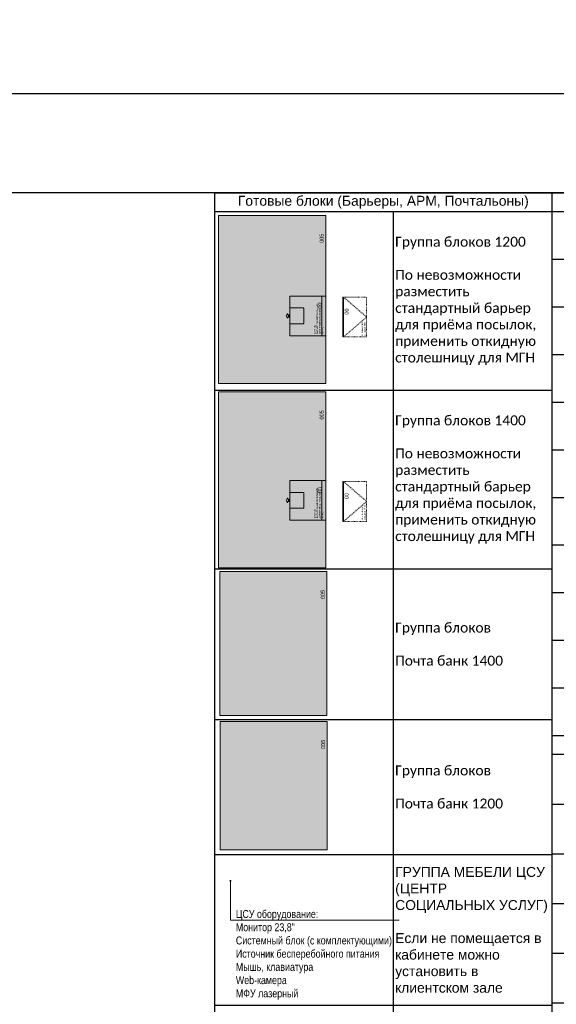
# Model space of a CAD drawing. Header units: millimetres. Extents: x -692150 to 2662533, y -95416 to 65084.
# Tile 36 of 256: x -79415 to -65895, y -47900 to -23089. Entities that reach past the tile are written whole.
import ezdxf
from ezdxf import colors
from ezdxf.entities.mleader import LeaderData, LeaderLine
from ezdxf.math import Vec2, Vec3

# ---------------------------------------------------------------- set-up
doc = ezdxf.new("R2010")
doc.units = ezdxf.units.MM
for name, pattern in [('( Hidden )', [0.375, 0.25, -0.125]), ('ACAD_ISO03W100', [30, 12, -18]), ('HIDDENX2', [19.05, 12.7, -6.35])]:
    doc.linetypes.add(name, pattern=pattern)
doc.layers.get('Defpoints').update_dxf_attribs({"color": 30})
doc.layers.add('00_АР_Номер мебели', color=1, linetype='Continuous', lineweight=13, plot=False)
doc.layers.add('11_АР_Номер мебели', color=1, linetype='Continuous', lineweight=13, plot=False)
for name, color, linetype, lineweight in [('06_АР_Мебель', 4, 'Continuous', 9), ('17_АР_Текст', 250, 'Continuous', 0), ('21_АР_Штриховка', 47, 'Continuous', 5)]:
    doc.layers.add(name, color=color, linetype=linetype, lineweight=lineweight)
doc.layers.add('09_АР_Мебель', color=7, linetype='Continuous', lineweight=9, true_color=0x000000)
doc.layers.add('1. ПОДЛОЖКА', color=7, linetype='Continuous', lineweight=0, true_color=0x9b9292)
doc.styles.add('_ТЕКСТОВЫЙ', font='arial.ttf', dxfattribs={"width": 0.8})
doc.styles.add('HVAC_AEP', font='arial.ttf')
doc.styles.get("Standard").update_dxf_attribs({"font": 'arial.ttf'})

# ---------------------------------------------------------------- blocks, each defined once
blk = doc.blocks.new('*T211')
at = {"color": 0, "linetype": 'ByBlock', "lineweight": -2, "transparency": 16777216}
for p, q in [((0, 0), (8500, 0)), ((0, 0), (0, -27939)), ((8500, 0), (8500, -27939)), ((0, -470), (8500, -470)), ((4500, -470), (4500, -27939)), ((0, -4970), (8500, -4970)), ((0, -9470), (8500, -9470)), ((0, -13270), (8500, -13270)), ((0, -16670), (8500, -16670)), ((0, -20470), (8500, -20470)), ((0, -24270), (8500, -24270)), ((0, -26370), (8500, -26370)), ((0, -27939), (8500, -27939))]:
    blk.add_line(p, q, dxfattribs=at)
at = {"color": 0, "lineweight": 15, "transparency": 16777216, "style": 'HVAC_AEP'}
for s, insert, char_height, width, attachment_point in [('{\\H0.83333x;\\C256;Готовые блоки (Барьеры, АРМ, Почтальоны)}', (4250, -235), 300, 8497, 5), ('{\\fCalibri|b0|i0|c204|p34;\\C256;Группа блоков 1200\\P\\PПо невозможности разместить стандартный барьер для приёма посылок, применить откидную столешницу для МГН}', (4550, -2720), 250, 3900, 4), ('{\\fCalibri|b0|i0|c204|p34;\\C256;Группа блоков 1400\\P\\PПо невозможности разместить стандартный барьер для приёма посылок, применить откидную столешницу для МГН}', (4550, -7220), 250, 3900, 4), ('{\\fCalibri|b0|i0|c204|p34;\\C256;Группа блоков \\P\\PПочта банк 1400}', (4550, -11370), 250, 3900, 4), ('{\\fCalibri|b0|i0|c204|p34;\\C256;Группа блоков \\P\\PПочта банк 1200}', (4550, -14970), 250, 3900, 4), ('{\\C256;ГРУППА МЕБЕЛИ ЦСУ (ЦЕНТР СОЦИАЛЬНЫХ УСЛУГ)\\P\\PЕсли не помещается в кабинете можно установить в клиентском зале }', (4550, -18570), 250, 3900, 4), ('{\\C256;ГРУППА МЕБЕЛИ ЦСУ (ЦЕНТР СОЦИАЛЬНЫХ УСЛУГ)\\P\\P\\fCalibri|b0|i0|c204|p34;Если нет места на стол 1400 ставим выноску на стол МГН 1200}', (4550, -22370), 250, 3900, 4), ('Группа блоков АРМ\\P^JНАЧ.ОПС^JСортировщик', (4550, -25320), 250, 3900, 4), ('{\\fCalibri|b0|i0|c204|p34;\\C256;Группа блоков \\P\\PПочтальоны}', (4550, -27155), 250, 3900, 4)]:
    blk.add_mtext(s, dxfattribs=dict(at, insert=insert, char_height=char_height, width=width, attachment_point=attachment_point))
blk = doc.blocks.new('*U701')
at = {"flags": 1}
for tag, p in [('ДОП_ИНФОРМАЦИЯ', (-23820, -54330)), ('КОД_ОБОРУДОВАНИЯ', (-23820, -54278)), ('ДОГОВОР', (-23822, -54385))]:
    blk.add_attdef(tag, p, '', height=25, dxfattribs=at)
blk = doc.blocks.new('Барьер универсальный для приема посылок МГН С')
at = {"layer": '09_АР_Мебель'}
blk.add_lwpolyline([(530, 935), (530, 965), (560, 965), (500, 995), (440, 965), (470, 965), (470, 935), (530, 935)], dxfattribs=at)
for points in [[(1000, 0), (0, 0), (0, 900), (1000, 900)], [(530, 920), (470, 920), (470, 930), (530, 930)], [(0, 0), (1000, 0), (1000, 100), (0, 100)]]:
    blk.add_lwpolyline(points, close=True, dxfattribs=at)
blk.add_lwpolyline([(700, 900), (700, 570, -0.414214), (680, 550), (320, 550, -0.414214), (300, 570), (300, 900)], format="xyb", dxfattribs=at)
at = {"layer": '1. ПОДЛОЖКА'}
blk.add_lwpolyline([(1000, 900), (0, 900), (0, 0), (1000, 0)], close=True, dxfattribs=at)
at = {"flags": 1}
for tag, p in [('КОД_ОБОРУДОВАНИЯ', (8, 1016)), ('ДОГОВОР', (6, 909)), ('ДОП_ИНФОРМАЦИЯ', (8, 964))]:
    blk.add_attdef(tag, p, '', height=25, dxfattribs=at)
at = {"layer": '09_АР_Мебель', "lineweight": 0, "insert": (50, 234), "char_height": 40, "attachment_point": 1}
blk.add_mtext_dynamic_manual_height_columns('{\\C7;БАРЬЕР УНИВЕРСАЛЬНЫЙ ДЛЯ ПРИЁМА ПОСЫЛОК МГН C}', width=792.82, gutter_width=12.5, heights=[0], dxfattribs=at)
at = {"layer": '11_АР_Номер мебели', "flags": 4}
blk.add_attdef('Номер', (682, 100), '', height=100, dxfattribs=at)
at = {"layer": 'Defpoints', "lineweight": 0, "insert": (50, 297), "char_height": 40, "attachment_point": 1}
blk.add_mtext_dynamic_manual_height_columns('{\\C1;1000 мм}', width=500, gutter_width=12.5, heights=[0], dxfattribs=at)
blk = doc.blocks.new('Столешница откидная С')
at = {"layer": '06_АР_Мебель', "linetype": '( Hidden )', "lineweight": 5, "ltscale": 3}
blk.add_lwpolyline([(-500, 0), (500, 0), (500, -20), (-500, -20)], close=True, dxfattribs=at)
at = {"layer": '06_АР_Мебель', "linetype": 'ACAD_ISO03W100'}
blk.add_lwpolyline([(-500, 0), (500, 0), (500, -600), (-500, -600)], close=True, dxfattribs=at)
blk.add_lwpolyline([(-500, -20), (0, -600), (500, -20)], dxfattribs=at)
at = {"layer": '1. ПОДЛОЖКА', "linetype": '( Hidden )', "lineweight": 5, "ltscale": 3}
blk.add_lwpolyline([(-500, 0), (500, 0), (500, -20), (-500, -20)], close=True, dxfattribs=at)
at = {"layer": '1. ПОДЛОЖКА', "linetype": 'ACAD_ISO03W100'}
blk.add_lwpolyline([(-500, 0), (500, 0), (500, -600), (-500, -600)], close=True, dxfattribs=at)
blk.add_lwpolyline([(-500, -20), (0, -600), (500, -20)], dxfattribs=at)
at = {"flags": 1}
for tag, p in [('ДОП_ИНФОРМАЦИЯ', (117, 40)), ('КОД_ОБОРУДОВАНИЯ', (117, 92))]:
    blk.add_attdef(tag, p, '', height=25, dxfattribs=at)
at = {"layer": '00_АР_Номер мебели', "flags": 4}
blk.add_attdef('НОМЕР', (60, -145), '', height=100, dxfattribs=at)
at = {"layer": '06_АР_Мебель', "lineweight": 0, "insert": (-472, -465), "char_height": 40, "attachment_point": 1}
blk.add_mtext_dynamic_manual_height_columns('{\\C7;Столешница откидная МГН}', width=500, gutter_width=12.5, heights=[0], dxfattribs=at)
blk = doc.blocks.new('_Dot')
at = {"color": 0, "linetype": 'ByBlock', "lineweight": -2}
blk.add_line((-0.5, 0), (-1, 0), dxfattribs=at)
at = {"color": 0, "linetype": 'ByBlock', "const_width": 0.5}
blk.add_lwpolyline([(-0.25, 0, 1), (0.25, 0, 1)], format="xyb", close=True, dxfattribs=at)
blk = doc.blocks.new('*T212')
at = {"color": 0, "linetype": 'ByBlock', "lineweight": -2, "transparency": 16777216}
for p, q in [((0, 0), (6500, 0)), ((0, 0), (0, -13670)), ((6500, 0), (6500, -13670)), ((0, -470), (6500, -470)), ((2500, -470), (2500, -13670)), ((0, -1670), (6500, -1670)), ((0, -2870), (6500, -2870)), ((0, -4070), (6500, -4070)), ((0, -5270), (6500, -5270)), ((0, -6470), (6500, -6470)), ((0, -7670), (6500, -7670)), ((0, -8870), (6500, -8870)), ((0, -10070), (6500, -10070)), ((0, -11270), (6500, -11270)), ((0, -12470), (6500, -12470)), ((0, -13670), (6500, -13670))]:
    blk.add_line(p, q, dxfattribs=at)
at = {"color": 0, "lineweight": 15, "transparency": 16777216, "style": 'HVAC_AEP'}
for s, insert, char_height, width, attachment_point in [('Хранение (стеллажи, шкафы)', (3250, -235), 300, 6497, 5), ('Стеллаж 400мм', (2550, -1070), 250, 3900, 4), ('Стеллаж 600мм', (2550, -2270), 250, 3900, 4), ('Стеллаж для^Jрозницы 400мм', (2550, -3470), 250, 3900, 4), ('Стеллаж для^Jрозницы 600мм', (2550, -4670), 250, 3900, 4), ('Шкаф ТМЦ', (2550, -5870), 250, 3900, 4), ('Шкаф для розницы', (2550, -7070), 250, 3900, 4), ('Шкаф Архива', (2550, -8270), 250, 3900, 4), ('Сейф', (2550, -9470), 250, 3900, 4), ('Шкаф уборочного^Jинвентаря', (2550, -10670), 250, 3900, 4), ('Шкаф для одежды', (2550, -11870), 250, 3900, 4), ('Шкаф для личных^Jвещей', (2550, -13070), 250, 3900, 4)]:
    blk.add_mtext(s, dxfattribs=dict(at, insert=insert, char_height=char_height, width=width, attachment_point=attachment_point))
blk = doc.blocks.new('*T213')
at = {"color": 0, "linetype": 'ByBlock', "lineweight": -2, "transparency": 16777216}
for p, q in [((0, 0), (6500, 0)), ((0, 0), (0, -14270)), ((6500, 0), (6500, -14270)), ((0, -470), (6500, -470)), ((2500, -470), (2500, -14270)), ((0, -1735), (6500, -1735)), ((0, -2985), (6500, -2985)), ((0, -4235), (6500, -4235)), ((0, -5485), (6500, -5485)), ((0, -6735), (6500, -6735)), ((0, -7985), (6500, -7985)), ((0, -9235), (6500, -9235)), ((0, -10335), (6500, -10335)), ((0, -11435), (6500, -11435)), ((0, -12535), (6500, -12535)), ((0, -14270), (6500, -14270))]:
    blk.add_line(p, q, dxfattribs=at)
at = {"color": 0, "lineweight": 15, "transparency": 16777216, "style": 'HVAC_AEP'}
for s, insert, char_height, width, attachment_point in [('Клиентский зал', (3250, -235), 300, 6497, 5), ('Стол для заполнения^Jдокументов/МГН', (2550, -1102), 250, 3900, 4), ('Стеллаж пристенный^J2250 х 665 х 500', (2550, -2360), 250, 3900, 4), ('Стеллаж пристенный^J2250 х 1000 х 500', (2550, -3610), 250, 3900, 4), ('Стеллаж островной^J1550 х 1000 х 1000', (2550, -4860), 250, 3900, 4), ('Стеллаж пристенный^Jугловой^J2250 х 1000 х 500', (2550, -6110), 250, 3900, 4), ('Стул для мест^Jожидания (голубой)', (2550, -7360), 250, 3900, 4), ('Рекламно^Jинформационный^Jстенд А3', (2550, -8610), 250, 3900, 4), ('Информационный^Jстенд А4', (2550, -9785), 250, 3900, 4), ('Стойка поворотная^Jдля ГЖП', (2550, -10885), 250, 3900, 4), ('Стойка поворотная^Jдля открыток', (2550, -11985), 250, 3900, 4), ('Банкомат', (2550, -13402), 250, 3900, 4)]:
    blk.add_mtext(s, dxfattribs=dict(at, insert=insert, char_height=char_height, width=width, attachment_point=attachment_point))

msp = doc.modelspace()

# ---------------------------------------------------------------- hatches: boundary and pattern name
at = {"layer": '21_АР_Штриховка', "lineweight": 0, "true_color": 0xa9ba9a}
h = msp.add_hatch(color=253, dxfattribs=at)
h.dxf.hatch_style = 1
h.paths.add_polyline_path([(-71704.8, -28020.2), (-74404.8, -28020.2), (-74404.8, -32252.2), (-71704.8, -32252.2)])
h = msp.add_hatch(color=253, dxfattribs=at)
h.dxf.hatch_style = 1
h.paths.add_polyline_path([(-71704.8, -32469), (-74404.8, -32469), (-74404.8, -36900.6), (-71704.8, -36900.6)])
at = {"layer": '21_АР_Штриховка', "lineweight": 0, "true_color": 0xbf720d}
h = msp.add_hatch(color=32, dxfattribs=at)
h.dxf.hatch_style = 1
h.paths.add_polyline_path([(-71676.4, -36993.8), (-74376.4, -36993.8), (-74376.4, -40625.4), (-71676.4, -40625.4)])
h = msp.add_hatch(color=32, dxfattribs=at)
h.dxf.hatch_style = 1
h.paths.add_polyline_path([(-71668, -40772.4), (-74368, -40772.4), (-74368, -44004.4), (-71668, -44004.4)])

# ---------------------------------------------------------------- linework, layer by layer
at = {"layer": '21_АР_Штриховка'}
for points in [[(-71704.8, -28020.2), (-74404.8, -28020.2), (-74404.8, -32252.2), (-71704.8, -32252.2)], [(-71704.8, -32469), (-74404.8, -32469), (-74404.8, -36900.6), (-71704.8, -36900.6)], [(-71676.4, -36993.8), (-74376.4, -36993.8), (-74376.4, -40625.4), (-71676.4, -40625.4)], [(-71668, -40772.4), (-74368, -40772.4), (-74368, -44004.4), (-71668, -44004.4)]]:
    msp.add_lwpolyline(points, close=True, dxfattribs=at)
at = {"layer": 'Defpoints', "color": 1}
msp.add_lwpolyline([(-158394.8, -24951.8), (39622.9, -24951.8), (39622.9, -57789.5), (-158394.8, -57789.5)], close=True, dxfattribs=at)
at = {"layer": 'Defpoints'}
msp.add_lwpolyline([(39622.9, -27455.1), (-153407.1, -27455.1)], dxfattribs=at)

# ---------------------------------------------------------------- block references
for name, p in [('*T211', (-74504.5, -27455.1)), ('*T212', (-66004.5, -27455.1)), ('*T213', (-66004.5, -41124.8))]:
    msp.add_blockref(name, p)
at = {"color": 252, "linetype": 'Continuous'}
ref = msp.add_blockref('*U701', (-71704.8, -28020.2), dxfattribs=dict(at, rotation=90))
ref.add_attrib('Номер', '005', (-71757.2, -28715.2), dxfattribs={"layer": '11_АР_Номер мебели', "height": 100, "rotation": 90})
ref = msp.add_blockref('Барьер универсальный для приема посылок МГН С', (-71704.8, -31052.2), dxfattribs=dict(rotation=90))
ref.add_attrib('Номер', '00', (-71805.2, -30370.5), dxfattribs={"layer": '11_АР_Номер мебели', "height": 100, "rotation": 90})
ref = msp.add_blockref('Столешница откидная С', (-71273.5, -30581.4), dxfattribs=dict(rotation=90))
ref.add_attrib('Номер', '00', (-71128.8, -30521.1), dxfattribs={"layer": '11_АР_Номер мебели', "height": 100, "rotation": 90})
ref = msp.add_blockref('*U701', (-71704.8, -32469), dxfattribs=dict(at, rotation=90))
ref.add_attrib('Номер', '005', (-71757.2, -33164), dxfattribs={"layer": '11_АР_Номер мебели', "height": 100, "rotation": 90})
ref = msp.add_blockref('Барьер универсальный для приема посылок МГН С', (-71704.8, -35700.6), dxfattribs=dict(rotation=90))
ref.add_attrib('Номер', '00', (-71805.2, -35019), dxfattribs={"layer": '11_АР_Номер мебели', "height": 100, "rotation": 90})
ref = msp.add_blockref('Столешница откидная С', (-71273.5, -35229.8), dxfattribs=dict(rotation=90))
ref.add_attrib('Номер', '00', (-71128.8, -35169.6), dxfattribs={"layer": '11_АР_Номер мебели', "height": 100, "rotation": 90})
ref = msp.add_blockref('*U701', (-71676.4, -36993.8), dxfattribs=dict(at, rotation=90))
ref.add_attrib('Номер', '005', (-71728.8, -37688.8), dxfattribs={"layer": '11_АР_Номер мебели', "height": 100, "rotation": 90})
ref = msp.add_blockref('*U701', (-71668, -40772.4), dxfattribs=dict(at, rotation=90))
ref.add_attrib('Номер', '005', (-71720.3, -41467.4), dxfattribs={"layer": '11_АР_Номер мебели', "height": 100, "rotation": 90})

# ---------------------------------------------------------------- leaders
at = {"color": 162, "linetype": 'HIDDENX2', "lineweight": 30, "ltscale": 15, "true_color": 0x002eb8}
ml = msp.add_multileader_mtext('Standard', dxfattribs=at)
ml.set_content('\\pxi-3,l4,t4;Модуль Тип 1.1', color=(0, 46, 184), style='_ТЕКСТОВЫЙ')
ml.set_leader_properties(lineweight=0)
ml.set_arrow_properties(name='DOT')
ml.build(insert=Vec2(0, 0))
ml.multileader.update_dxf_attribs({"text_left_attachment_type": 6, "text_right_attachment_type": 6, "dogleg_length": 0.36, "arrow_head_size": 50, "scale": 100})
ctx = ml.context
ctx.base_point, ctx.scale, ctx.char_height, ctx.arrow_head_size, ctx.landing_gap_size, ctx.plane_origin = Vec3(65996.7, -36931.4), 100, 250, 50, 100, Vec3(52171.1, -31780.7)
ctx.left_attachment, ctx.right_attachment, ctx.text_align_type, ctx.attachment_type = 6, 6, 1, 2
notes = []
notes.append((ctx, [(0, (0, 0, 0), (0, 0), (1, 0), 1, [])]))
ctx.mtext.insert, ctx.mtext.width, ctx.mtext.defined_height, ctx.mtext.alignment, ctx.mtext.flow_direction = Vec3(67071.2, -36607.9), 6846.369, 600.4, 2, 5
ml = msp.add_multileader_mtext('Standard', dxfattribs=at)
ml.set_content('\\pxi-3,l4,t4;Модуль Тип 1.2', color=(0, 46, 184), style='_ТЕКСТОВЫЙ')
ml.set_leader_properties(lineweight=0)
ml.set_arrow_properties(name='DOT')
ml.build(insert=Vec2(0, 0))
ml.multileader.update_dxf_attribs({"text_left_attachment_type": 6, "text_right_attachment_type": 6, "dogleg_length": 0.36, "arrow_head_size": 50, "scale": 100})
ctx = ml.context
ctx.base_point, ctx.scale, ctx.char_height, ctx.arrow_head_size, ctx.landing_gap_size, ctx.plane_origin = Vec3(65992.3, -39013.3), 100, 250, 50, 100, Vec3(52166.7, -33862.6)
ctx.left_attachment, ctx.right_attachment, ctx.text_align_type, ctx.attachment_type = 6, 6, 1, 2
notes.append((ctx, [(0, (0, 0, 0), (0, 0), (1, 0), 1, [])]))
ctx.mtext.insert, ctx.mtext.width, ctx.mtext.defined_height, ctx.mtext.alignment, ctx.mtext.flow_direction = Vec3(67085.1, -38689.8), 6846.369, 600.4, 2, 5
at = {"layer": '17_АР_Текст', "lineweight": 18}
ml = msp.add_multileader_mtext('Standard', dxfattribs=at)
ml.set_content('ЦСУ оборудование:\\PМонитор 23,8"\\PСистемный блок (с комплектующими)\\PИсточник бесперебойного питания\\PМышь, клавиатура\\PWeb-камера\\PМФУ лазерный', color=256, style='_ТЕКСТОВЫЙ')
ml.set_leader_properties(lineweight=0)
ml.set_arrow_properties(name='DOT')
ml.build(insert=Vec2(0, 0))
ml.multileader.update_dxf_attribs({"text_left_attachment_type": 6, "text_right_attachment_type": 6, "dogleg_length": 0.36, "arrow_head_size": 50, "scale": 100})
ctx = ml.context
ctx.base_point, ctx.scale, ctx.char_height, ctx.arrow_head_size, ctx.landing_gap_size, ctx.plane_origin = Vec3(-74068.3, -45779.6), 100, 200, 50, 100, Vec3(-68828.3, -40627.4)
ctx.left_attachment, ctx.right_attachment, ctx.attachment_type = 6, 6, 2
notes.append((ctx, [(1, (1, 1, 0), (-74104.3, -45779.6), (1, 0), 36, [(0, [(-74104.3, -44789.7)], 0, [])])]))
ctx.mtext.insert, ctx.mtext.width, ctx.mtext.defined_height, ctx.mtext.flow_direction = Vec3(-73968.3, -45524.1), 5220.324, 815.5, 5
for ctx, leaders in notes:
    for number, flags, end, landing, length, lines in leaders:
        leader = LeaderData()
        leader.index, (leader.has_last_leader_line, leader.has_dogleg_vector, leader.attachment_direction) = number, flags
        leader.last_leader_point, leader.dogleg_vector, leader.dogleg_length = Vec3(end), Vec3(landing), length
        for number, points, colour, breaks in lines:
            line = LeaderLine()
            line.index, line.vertices, line.color, line.breaks = number, Vec3.list(points), colors.encode_raw_color(colour), breaks
            leader.lines.append(line)
        ctx.leaders.append(leader)

doc.saveas('drawing.dxf')
